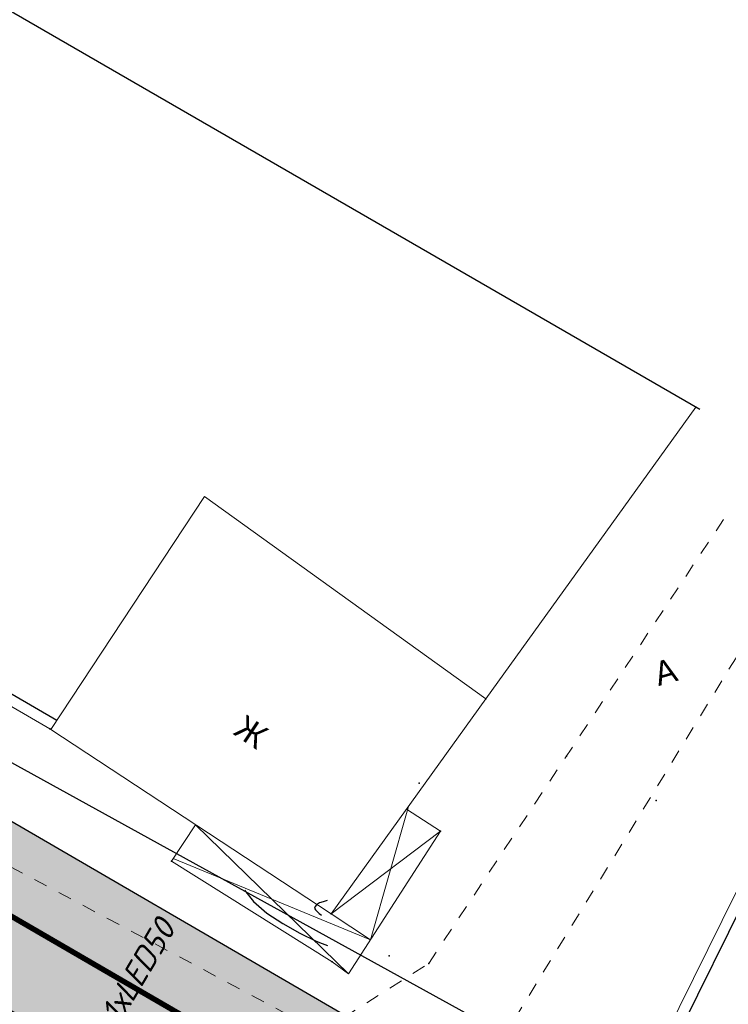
# Model space of a CAD drawing. Extents: x 4085 to 16701, y -65 to 10948.
# Tile 137 of 256: x 14867 to 14893, y 10893 to 10929. Entities that reach past the tile are written whole.
import ezdxf
from ezdxf.xclip import XClip

# ---------------------------------------------------------------- set-up
doc = ezdxf.new("R2010")
doc.units = 0
doc.header["$MEASUREMENT"] = 0
doc.header["$XCLIPFRAME"] = 0
for name, pattern in [('ACAD_ISO03W100', [30, 12, -18]), ('CONTI', [0]), ('STRIHSMALL', [1, 0.5, -0.5]), ('ДОРОГИ_СТРОЯЩ', [9, 8, -1])]:
    doc.linetypes.add(name, pattern=pattern)
doc.layers.get('0').update_dxf_attribs({"color": 250, "linetype": 'CONTI'})
for name, color, linetype in [('(007) Здания', 7, 'Continuous'), ('(013) Газ', 30, 'ИК_Газопровод -------г--------'), ('(025) Дорога', 7, 'Continuous'), ('(040) Ограда', 7, 'Continuous'), ('GORIZDEFAULT', 32, 'CONTI'), ('PI_TTDEFAULT', 5, 'CONTI'), ('Трассы.Дискретная модель.Подошвы откосов', 7, 'Continuous')]:
    doc.layers.add(name, color=color, linetype=linetype)
doc.layers.add('.', color=7, linetype='Continuous', lineweight=15)
doc.layers.add('0ZG - GOR-INCE', color=5, linetype='Continuous', lineweight=15)
doc.styles.add('BM-431', font='txt')
doc.styles.add('ISOCPEUR_0001', font='isocpeur.TTF', dxfattribs={"height": 0.2})
doc.styles.add('P-131', font='txt')
doc.styles.get("Standard").update_dxf_attribs({"font": 'times.ttf'})
doc.linetypes.add('ИК_Газопровод -------г--------', pattern='A,9,-0.6,["Г",Standard,S=1.199999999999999,R=0,X=0,Y=-0.6],-1.199999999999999', length=10.8)
doc.linetypes.add('ОГРАДА_ГЛИН', pattern='A,4,["|",Standard,S=0.8,R=0,X=0,Y=-0.8],0.5,["|",Standard,S=0.8,R=0,X=0,Y=-0.8],3.5', length=8)
pattern_1 = [(0, (0, 0), (0, 0.125), []), (90, (0, 0), (-0.125, 7.654042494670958e-18), [])]

# ---------------------------------------------------------------- blocks, each defined once
blk = doc.blocks.new('DWQDWQDWQDW')
at = {"layer": '(013) Газ', "color": 253, "elevation": -293.957, "flags": 128}
blk.add_lwpolyline([(16593.83506903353, 8974.110468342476), (16588.96545963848, 8968.736761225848), (16632.98667265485, 8943.083242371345), (16704.89038168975, 8901.987053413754), (16713.49512867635, 8898.601605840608), (16716.29561868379, 8902.06056614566), (16753.91639659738, 8891.037372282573), (16792.22739751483, 8888.710553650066), (16830.89549945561, 8890.879287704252), (16830.50853180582, 8918.83143865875)], dxfattribs=at)
at = {"layer": '(040) Ограда', "color": 253, "linetype": 'ОГРАДА_ГЛИН', "ltscale": 0.5, "flags": 128}
for points, elevation in [([(16596.80536591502, 8965.485493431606), (16599.34974047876, 8963.900704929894), (16600.31118395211, 8965.006225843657), (16612.68846689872, 8957.406120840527)], 0.3179999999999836), ([(16638.84357138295, 8952.478358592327), (16634.09116739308, 8943.390887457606), (16685.11549890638, 8916.714292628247), (16707.7788689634, 8904.853836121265)], -0.08299999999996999)]:
    blk.add_lwpolyline(points, dxfattribs=dict(at, elevation=elevation))
at = {"color": 253, "linetype": 'STRIHSMALL'}
for points, elevation in [([(16595.2145306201, 8979.329948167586), (16592.42023762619, 8975.582421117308), (16587.30978816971, 8968.678384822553), (16587.35344386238, 8965.363180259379), (16622.06385639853, 8945.769506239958), (16626.07367166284, 8948.193775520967), (16637.39842922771, 8964.418930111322)], -293.957), ([(16639.74355949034, 8962.477323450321), (16628.67710473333, 8945.32549445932), (16628.14926993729, 8942.182328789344)], -0.1619999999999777)]:
    blk.add_lwpolyline(points, dxfattribs=dict(at, elevation=elevation))
at = {"color": 253, "linetype": 'Continuous'}
for points, elevation in [([(16628.39032791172, 8957.823742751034), (16638.38074433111, 8971.044060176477)], 0.08600000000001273), ([(16596.59388913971, 8965.145967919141), (16599.42775667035, 8963.38086590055), (16600.39064279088, 8964.4880456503), (16612.42023141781, 8957.101437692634), (16622.54498668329, 8950.08860306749), (16628.39032791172, 8957.823742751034), (16618.27322770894, 8965.469099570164), (16612.45888584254, 8957.074663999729)], 0.3179999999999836), ([(16616.75189161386, 8952.150313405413), (16622.54584894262, 8948.332587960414), (16623.13795078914, 8947.880313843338), (16626.61821718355, 8953.025197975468), (16625.39130953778, 8953.855141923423)], 0.132000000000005), ([(16623.96596707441, 8949.104371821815), (16625.46765729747, 8953.956172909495)], 0.132000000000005), ([(16616.75189161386, 8952.150313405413), (16617.66503663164, 8953.468663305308)], 0.132000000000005), ([(16617.66503663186, 8953.468663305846), (16623.13795078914, 8947.880313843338)], 0.132000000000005), ([(16622.54498668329, 8950.08860306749), (16626.61821718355, 8953.025197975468)], -1.173999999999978), ([(16638.48911539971, 8952.663725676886), (16633.55132377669, 8943.221759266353), (16684.93017111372, 8916.359816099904), (16707.59339910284, 8904.499433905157)], -0.08299999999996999), ([(16616.82362747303, 8952.253881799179), (16623.96596707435, 8949.104371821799)], 0.132000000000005), ([(16622.54498668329, 8950.08860306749), (16623.96596707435, 8949.104371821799)], -1.173999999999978)]:
    blk.add_lwpolyline(points, dxfattribs=dict(at, elevation=elevation))
at = {"layer": 'GORIZDEFAULT', "color": 253}
for points in [[(16619.39820156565, 8951.028732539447, 0.04300000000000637), (16619.72448666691, 8950.607146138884, 0.04300000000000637), (16620.19884154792, 8950.172303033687, 0.04300000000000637), (16620.77716286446, 8949.774756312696, 0.04300000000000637), (16621.38918312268, 8949.406607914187, 0.04300000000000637), (16621.98362964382, 8949.106220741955, 0.04300000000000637)], [(16622.41695444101, 8950.582272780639, -0.9569999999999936), (16622.26207827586, 8950.542105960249, -0.9569999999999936), (16622.12907255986, 8950.497278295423, -0.9569999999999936), (16622.02044646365, 8950.438114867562, -0.9569999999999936), (16621.96524002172, 8950.37214404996, -0.9569999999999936), (16621.94875287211, 8950.316213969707, -0.9569999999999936), (16621.9760053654, 8950.250967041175, -0.9569999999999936), (16622.03480831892, 8950.183568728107, -0.9569999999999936), (16622.10580095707, 8950.109003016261, -0.9569999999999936), (16622.19364218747, 8950.049139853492, -0.9569999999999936)], [(16622.41695444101, 8950.582272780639, -0.9569999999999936), (16622.26207827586, 8950.542105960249, -0.9569999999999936), (16622.12907255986, 8950.497278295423, -0.9569999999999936), (16622.02044646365, 8950.438114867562, -0.9569999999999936), (16621.96524002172, 8950.37214404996, -0.9569999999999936), (16621.94875287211, 8950.316213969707, -0.9569999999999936), (16621.9760053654, 8950.250967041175, -0.9569999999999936), (16622.03480831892, 8950.183568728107, -0.9569999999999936), (16622.10580095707, 8950.109003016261, -0.9569999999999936), (16622.19364218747, 8950.049139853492, -0.9569999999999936)], [(16621.98362964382, 8949.106220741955, 0.04300000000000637), (16622.19301104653, 8949.015892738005, 0.04300000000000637), (16622.39020276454, 8948.932732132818, 0.04300000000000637)]]:
    blk.add_polyline3d(points, dxfattribs=at)
at = {"layer": 'PI_TTDEFAULT', "color": 253}
for p in [(16628.39032791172, 8957.823742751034, 0.08600000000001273), (16612.42023141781, 8957.101437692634, 0.3709999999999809), (16631.28589395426, 8955.661406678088, -0.1049999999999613), (16625.87988216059, 8954.796572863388, 0.5769999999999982), (16634.52667361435, 8953.960512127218, -0.1619999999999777), (16626.61821718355, 8953.025197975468, 0.1150000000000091), (16616.75189161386, 8952.150313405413, 0.132000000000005), (16622.54498668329, 8950.08860306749, -1.173999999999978), (16624.63025516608, 8948.501263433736, 0.08300000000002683), (16622.54584894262, 8948.332587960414, 0.1829999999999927), (16626.07367166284, 8948.193775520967, 0.06099999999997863)]:
    blk.add_point(p, dxfattribs=at)
at = {"layer": '(007) Здания', "color": 253, "extrusion": (-0.008993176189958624, 0.006310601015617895, 0.9999396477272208), "style": 'P-131'}
blk.add_text('Ж', height=0.8800000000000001, rotation=324.9439057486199, dxfattribs=at).set_placement((16615.76964011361, 8959.387459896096, -386.8750350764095))
at = {"layer": '(025) Дорога', "color": 253, "linetype": 'ДОРОГИ_СТРОЯЩ', "extrusion": (-0.01063456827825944, -0.002758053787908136, 0.9999396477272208), "style": 'BM-431'}
blk.add_text('A', height=0.8750000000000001, rotation=14.53837778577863, dxfattribs=at).set_placement((16630.64587246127, 8956.80805920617, -495.5492806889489))
blk = doc.blocks.new('A$C10aa157c')
at = {"layer": '.', "linetype": 'Continuous', "lineweight": 30}
h = blk.add_hatch(color=250, dxfattribs=at)
h.dxf.hatch_style = 1
h.set_gradient(color1=(51, 51, 51), color2=(51, 51, 51), one_color=1, tint=0.2000000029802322)
h.paths.add_polyline_path([(126.3564412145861, 68.20969362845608), (126.3564412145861, 60.14543646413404), (119.190363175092, 53.78011422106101), (110.3653580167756, 45.94123759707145), (106.847521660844, 42.81649322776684), (94.26823584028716, 34.09151423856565), (81.49136426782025, 25.8405171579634), (68.1531967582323, 18.71887362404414), (54.41717788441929, 12.70042121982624), (39.59489175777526, 7.245631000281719), (31.13926828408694, 4.844249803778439), (16.35809187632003, -0.8275857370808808), (-9.85552003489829, -9.365117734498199), (-35.18806824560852, -13.55421015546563), (-54.19099913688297, -14.59647169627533), (-95.5330705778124, -13.00509478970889), (-121.5786835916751, -11.4494461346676), (-152.6168759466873, -8.83250263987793), (-167.191083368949, -6.334225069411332), (-181.4666888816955, -2.658901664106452), (-195.3861565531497, 1.845916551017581), (-209.283288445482, 7.147417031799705), (-222.8586848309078, 13.14382019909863), (-235.9913293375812, 20.1400053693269), (-249.2146866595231, 27.01673148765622), (-262.5300769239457, 33.8880007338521), (-275.0897990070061, 41.17238829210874), (-288.1342465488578, 48.80726432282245), (-301.1224152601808, 56.35420234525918), (-314.0463051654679, 63.27474337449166), (-326.7495747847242, 69.02075895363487), (-341.2934258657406, 74.8761134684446), (-369.0938269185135, 86.0685550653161), (-366.8530132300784, 91.63441115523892), (-339.0526121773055, 80.44196955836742), (-324.3917479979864, 74.53950556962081), (-311.3907699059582, 68.65882879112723), (-298.1981247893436, 61.59437354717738), (-285.1116180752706, 53.99029499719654), (-272.0692668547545, 46.35664593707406), (-259.6474788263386, 39.15225737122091), (-246.4547890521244, 32.34430644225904), (-233.1965844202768, 25.44945819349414), (-220.2324603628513, 18.54304932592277), (-207.0003452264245, 12.69827729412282), (-193.3918239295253, 7.506876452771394), (-179.793426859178, 3.105967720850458), (-165.9341270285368, -0.4621757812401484), (-151.8565753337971, -2.875317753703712), (-121.1477076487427, -5.464494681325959), (-95.23877946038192, -7.011979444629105), (-54.24000764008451, -8.590141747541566), (-35.84375756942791, -7.581155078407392), (-11.28211946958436, -3.519543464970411), (14.35296780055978, 4.829568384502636), (29.24111810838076, 10.54245196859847), (37.73652797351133, 12.955132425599), (52.17507667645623, 18.26870238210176), (65.53231555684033, 24.12119189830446), (78.44565693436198, 31.01600815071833), (90.93007085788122, 39.07814309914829), (103.1321093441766, 47.54146374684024), (106.3807575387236, 50.42709972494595), (115.20576269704, 58.26597634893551), (120.3564412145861, 62.84110494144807), (120.3564412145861, 68.20969362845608)])
at = {"linetype": 'Continuous'}
h = blk.add_hatch(color=256, dxfattribs=at)
h.dxf.hatch_style = 1
h.set_gradient(color1=(196, 196, 196), color2=(179, 179, 179), one_color=1, tint=0.699999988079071, name='SPHERICAL')
edge = h.paths.add_edge_path()
edge.add_line((-329.6939609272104, -123.8959480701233), (-413.5123903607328, -4.99904155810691))
edge.add_line((-413.5123903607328, -4.99904155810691), (-355.7886663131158, 33.28476060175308))
edge.add_line((-355.7886663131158, 33.28476060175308), (-335.031477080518, 75.58643090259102))
edge.add_line((-335.031477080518, 75.58643090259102), (-290.265852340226, 52.29770563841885))
edge.add_arc((-35.22096130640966, 435.710675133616), 460.4925641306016, 236.3682958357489, 253.1961533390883)
edge.add_arc((23.16678665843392, 1743.610821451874), 1759.185429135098, 263.7500878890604, 266.8247429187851)
edge.add_line((-74.2750708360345, -12.87386635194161), (-37.8087558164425, -12.38197344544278))
edge.add_line((-37.8087558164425, -12.38197344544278), (-8.681647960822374, -7.258780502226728))
edge.add_line((-8.681647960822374, -7.258780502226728), (21.71312455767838, 1.674478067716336))
edge.add_line((21.71312455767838, 1.674478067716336), (73.82824807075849, 22.10592837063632))
edge.add_line((73.82824807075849, 22.10592837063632), (122.4104008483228, 60.65294329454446))
edge.add_line((122.4104008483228, 60.65294329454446), (125.2745590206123, 27.75500045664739))
edge.add_line((125.2745590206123, 27.75500045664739), (114.748125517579, 2.379272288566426))
edge.add_line((114.748125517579, 2.379272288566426), (116.6623456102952, -0.02417328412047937))
edge.add_line((116.6623456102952, -0.02417328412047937), (116.2891382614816, -3.732436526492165))
edge.add_line((116.2891382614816, -3.732436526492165), (111.2584338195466, -27.65741119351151))
edge.add_line((111.2584338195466, -27.65741119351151), (112.8600939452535, -27.92515144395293))
edge.add_line((112.8600939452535, -27.92515144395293), (106.1017429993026, -65.58583641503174))
edge.add_line((106.1017429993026, -65.58583641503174), (101.2804055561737, -90.48027766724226))
edge.add_line((101.2804055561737, -90.48027766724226), (98.81490888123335, -96.13533966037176))
edge.add_line((98.81490888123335, -96.13533966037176), (53.13542081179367, -97.30507864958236))
edge.add_line((53.13542081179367, -97.30507864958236), (30.09047449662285, -97.89520286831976))
edge.add_line((30.09047449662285, -97.89520286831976), (12.28662535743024, -98.29843708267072))
edge.add_line((12.28662535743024, -98.29843708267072), (-62.51886126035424, -99.99268484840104))
edge.add_line((-62.51886126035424, -99.99268484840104), (-93.46711186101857, -101.1777100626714))
edge.add_line((-93.46711186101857, -101.1777100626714), (-93.73522817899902, -109.8933634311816))
edge.add_line((-93.73522817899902, -109.8933634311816), (-152.9130991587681, -112.2181400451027))
edge.add_line((-152.9130991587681, -112.2181400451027), (-153.085833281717, -120.2735644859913))
edge.add_line((-153.085833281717, -120.2735644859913), (-196.6151896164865, -120.663996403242))
edge.add_line((-196.6151896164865, -120.663996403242), (-196.010272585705, -100.2536491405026))
edge.add_line((-196.010272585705, -100.2536491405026), (-236.8828322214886, -97.89520286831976))
edge.add_line((-236.8828322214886, -97.89520286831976), (-266.6043384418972, -99.72434434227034))
edge.add_line((-266.6043384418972, -99.72434434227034), (-280.8519175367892, -100.7559259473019))
edge.add_line((-280.8519175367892, -100.7559259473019), (-292.7545044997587, -102.6790545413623))
edge.add_line((-292.7545044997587, -102.6790545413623), (-308.6164820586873, -109.5958216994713))
edge.add_line((-308.6164820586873, -109.5958216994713), (-329.6939609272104, -123.8959480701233))
blk.add_lwpolyline([(-373.7944340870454, 108.5221690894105), (-373.7944340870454, 37.87383067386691), (-338.7973859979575, -11.84971716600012), (-296.1668647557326, 12.1688909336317), (-278.1502265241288, 12.66864525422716), (-222.2923186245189, -17.35473897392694), (-192.3131233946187, -27.41567740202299), (-152.841873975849, -36.13979106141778), (-88.61392933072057, -37.22940865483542), (-24.38736609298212, -36.59652979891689), (-4.075459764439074, -35.34637554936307), (26.99026940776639, -25.76186857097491), (74.74103602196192, -7.278631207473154), (109.4043596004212, 7.298652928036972), (135.566190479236, 19.46775833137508), (110.1840137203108, 64.19822788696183), (9.488295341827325, 20.69822151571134), (-104.2532370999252, 13.96907995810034), (-207.6545405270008, 33.67587202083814), (-251.5703695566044, 64.2554686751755), (-301.8282399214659, 93.33502415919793), (-373.7944340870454, 108.5221690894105)], dxfattribs=at)
at = {"linetype": 'Continuous', "elevation": -1.620999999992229}
blk.add_lwpolyline([(-262.5300769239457, 33.8880007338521), (-275.0897990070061, 41.17238829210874), (-288.1342465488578, 48.80726432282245), (-301.1224152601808, 56.35420234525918), (-314.0463051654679, 63.27474337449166), (-326.7495747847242, 69.02075895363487), (-341.2934258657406, 74.8761134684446), (-369.0938269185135, 86.0685550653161), (-366.8530132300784, 91.63441115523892), (-339.0526121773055, 80.44196955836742), (-324.3917479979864, 74.53950556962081), (-311.3907699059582, 68.65882879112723), (-298.1981247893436, 61.59437354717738), (-285.1116180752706, 53.99029499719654), (-272.0692668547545, 46.35664593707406), (-259.6474788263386, 39.15225737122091)], dxfattribs=at)
at = {"color": 7, "linetype": 'ACAD_ISO03W100', "ltscale": 0.2, "true_color": 0xffffff, "const_width": 0.2, "elevation": -1.620999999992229}
blk.add_lwpolyline([(-367.9734200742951, 88.8514831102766), (-340.1730190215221, 77.6590415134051), (-325.5706613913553, 71.78013226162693), (-312.7185375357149, 65.96678608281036), (-299.6602700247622, 58.97428794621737), (-286.6229323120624, 51.39877966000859), (-273.5795329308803, 43.76451711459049), (-261.0887778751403, 36.5201290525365), (-247.8347378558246, 29.68051896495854), (-234.593956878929, 22.79473178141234), (-221.5455725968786, 15.84343476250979), (-208.1418168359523, 9.922847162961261), (-194.3889902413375, 4.676396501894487), (-180.6300578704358, 0.2235330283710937), (-166.5626051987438, -3.398200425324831), (-152.2367256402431, -5.853910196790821), (-121.3631956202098, -8.456970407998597), (-95.38592501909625, -10.00853711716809), (-54.21550338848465, -11.59330672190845)], dxfattribs=at)
at = {"layer": '0ZG - GOR-INCE', "linetype": 'Continuous', "rotation": 1.343740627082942}
blk.add_blockref('DWQDWQDWQDW', (-16693.37190173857, -9279.936333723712, -1.219999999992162), dxfattribs=at)
blk = doc.blocks.new('7м')
at = {"layer": '.', "lineweight": 30}
h = blk.add_hatch(dxfattribs=at)
h.set_pattern_fill('NET', color=2)
h.set_pattern_definition(pattern_1)
edge = h.paths.add_edge_path()
edge.add_ellipse((1588.85175954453, -6995.365468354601), major_axis=(-1.399389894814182, -0.1881766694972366), ratio=0.5335890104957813, start_angle=-34.949835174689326, end_angle=180, ccw=False)
edge.add_arc((1586.18111601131, -6993.30175665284), 2.313932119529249, -50.68375688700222, -49.33296428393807)
edge.add_ellipse((1588.85175954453, -6995.365468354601), major_axis=(-1.399389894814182, -0.1881766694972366), ratio=0.5335890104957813, start_angle=-180, end_angle=-34.949835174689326, ccw=False)
edge = h.paths.add_edge_path(flags=16)
edge.add_ellipse((1588.943067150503, -6995.353190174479), major_axis=(-1.14631251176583, -0.1541452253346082), ratio=0.3472505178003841, start_angle=0, end_angle=360)
h.paths.add_polyline_path([(1588.509098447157, -6995.665277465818, 1), (1588.44207168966, -6995.166827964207, 1)], flags=0)
h.paths.add_polyline_path([(1588.492838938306, -6995.544362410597, 1), (1588.458331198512, -6995.287743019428, 1)], flags=0)
h.paths.add_polyline_path([(1589.07878447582, -6995.600364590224, 1), (1589.011757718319, -6995.101915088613, 1)], flags=0)
h.paths.add_polyline_path([(1589.063738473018, -6995.488473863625, 1), (1589.026803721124, -6995.213805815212, 1)], flags=0)
h.paths.add_polyline_path([(1589.658403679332, -6995.522422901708, 1), (1589.591376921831, -6995.023973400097, 1)], flags=0)
h.paths.add_polyline_path([(1589.643558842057, -6995.412028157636, 1), (1589.606221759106, -6995.134368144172, 1)], flags=0)
h = blk.add_hatch(dxfattribs=at)
h.set_pattern_fill('NET', color=2)
h.set_pattern_definition(pattern_1)
edge = h.paths.add_edge_path()
edge.add_ellipse((1588.85175954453, -6995.365468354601), major_axis=(-1.399389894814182, -0.1881766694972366), ratio=0.5335890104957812, start_angle=5.807238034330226, end_angle=37.642237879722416, ccw=False)
edge.add_line((1587.469710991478, -6995.628231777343), (1586.411253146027, -6995.7702452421))
edge.add_arc((1586.720157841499, -6998.570465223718), 2.817206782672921, 67.35168919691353, 96.29509850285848, ccw=False)
h = blk.add_hatch(dxfattribs=at)
h.set_pattern_fill('NET', color=2)
h.set_pattern_definition(pattern_1)
edge = h.paths.add_edge_path()
edge.add_ellipse((1588.85175954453, -6995.365468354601), major_axis=(-1.399389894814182, -0.1881766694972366), ratio=0.5335890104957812, start_angle=-34.94983514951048, end_angle=-6.815792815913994, ccw=False)
edge.add_arc((1586.18111601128, -6993.301756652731), 2.313932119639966, 280.1495201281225, 309.31624310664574, ccw=False)
edge.add_line((1586.58887147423, -6995.579478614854), (1587.450343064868, -6995.463698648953))
h = blk.add_hatch(color=2, dxfattribs=at)
h.dxf.hatch_style = 1
h.paths.add_polyline_path([(1588.605049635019, -6995.416052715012, 1), (1588.346120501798, -6995.416052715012, 1)])
h.paths.add_polyline_path([(1588.906700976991, -6995.351139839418, 1), (1589.183841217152, -6995.351139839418, 1)])
h.paths.add_polyline_path([(1589.76496986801, -6995.273198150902, 1), (1589.484810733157, -6995.273198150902, 1)])
at = {"lineweight": 30}
for points in [[(1587.611713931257, -6995.448307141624), (1584.849391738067, -6995.824219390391)], [(1587.646470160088, -6995.61059654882), (1584.868790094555, -6995.969604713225)], [(1585.637342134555, -6996.037547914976), (1584.897279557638, -6995.647340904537)], [(1585.517618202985, -6995.50728062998), (1585.017003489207, -6996.177608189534)], [(1587.450343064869, -6995.463698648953), (1586.389209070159, -6995.606312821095)], [(1587.469710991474, -6995.628231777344), (1586.411253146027, -6995.7702452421)]]:
    blk.add_lwpolyline(points, dxfattribs=at)
for points in [[(1586.389209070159, -6995.606312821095, 0.1501497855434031), (1587.64722392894, -6995.09195480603)], [(1586.411253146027, -6995.7702452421, -0.1269651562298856), (1587.804989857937, -6995.970504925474)]]:
    blk.add_lwpolyline(points, format="xyb", dxfattribs=at)
blk.add_lwpolyline([(1585.18098665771, -6995.761523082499), (1585.329760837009, -6995.741945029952), (1585.353635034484, -6995.923365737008), (1585.204860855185, -6995.942943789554)], close=True)
for centre, radius in [((1585.267310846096, -6995.842444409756), 0.4183163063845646), ((1588.475585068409, -6995.416052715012), 0.1294645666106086), ((1589.045271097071, -6995.351139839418), 0.1385701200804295), ((1589.624890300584, -6995.273198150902), 0.1400795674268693)]:
    blk.add_circle(centre, radius, dxfattribs=at)
at = {"color": 3, "lineweight": 30}
for centre in [(1588.475585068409, -6995.416052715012), (1589.045271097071, -6995.351139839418), (1589.624890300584, -6995.273198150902)]:
    blk.add_circle(centre, 0.2514679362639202, dxfattribs=at)
at = {"color": 5, "lineweight": 30}
for centre, major_axis, ratio in [((1588.85175954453, -6995.365468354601), (-1.399389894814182, -0.1881766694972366), 0.5335890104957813), ((1588.943067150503, -6995.353190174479), (-1.14631251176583, -0.1541452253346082), 0.3472505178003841)]:
    blk.add_ellipse(centre, major_axis=major_axis, ratio=ratio, start_param=-3.141592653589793, end_param=3.141592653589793, dxfattribs=at)
blk = doc.blocks.new('*U1787')
at = {"layer": 'Трассы.Дискретная модель.Подошвы откосов', "color": 0, "linetype": 'Continuous', "xscale": -0.3965507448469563, "yscale": 0.3965507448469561, "zscale": 0.3965507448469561, "rotation": 94.29743375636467}
blk.add_blockref('7м', (-2813.491954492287, 418.9963323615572), dxfattribs=at)
at = {"linetype": 'Continuous', "insert": (0.5621090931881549, 6.556896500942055, 4.82216602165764), "char_height": 0.8588382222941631, "attachment_point": 9, "rotation": 90.25476409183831, "style": 'ISOCPEUR_0001'}
blk.add_mtext_dynamic_manual_height_columns('\\pi-1.71768,l1.71768,t1.71768,6.87071;{\\fISOCPEUR|b0|i1|c204|p34;\\C6;№^I1хLED50}', width=10.47414019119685, gutter_width=1.051343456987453, heights=[0], dxfattribs=at)
blk = doc.blocks.new('*U1788')
at = {"color": 0, "linetype": 'ByBlock', "lineweight": -2, "transparency": 16777216, "rotation": 329.2539835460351}
blk.add_blockref('*U1787', (14859.91329357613, 10696.83701758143, -36.59046484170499), dxfattribs=at)

msp = doc.modelspace()

# ---------------------------------------------------------------- block references
at = {"linetype": 'Continuous'}
ref = msp.add_blockref('A$C10aa157c', (15163.26248192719, 10839.00416148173, 0.1769999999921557), dxfattribs=at)
XClip(ref).set_block_clipping_path([(-373.7944340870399, 108.52216908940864), (-301.8282399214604, 93.33502415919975), (-251.57036955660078, 64.25546867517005), (-207.6545405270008, 33.67587202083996), (-104.25323709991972, 13.969079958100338), (9.488295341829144, 20.69822151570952), (110.18401372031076, 64.19822788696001), (135.5661904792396, 19.467758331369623), (74.7410360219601, -7.278631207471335), (26.99026940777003, -25.76186857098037), (-4.075459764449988, -35.34637554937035), (-88.61392933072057, -37.22940865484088), (-152.84187397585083, -36.1397910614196), (-192.31312339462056, -27.415677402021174), (-222.2923186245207, -17.35473897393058), (-278.15022652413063, 12.668645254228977), (-296.17026621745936, 12.384943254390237), (-338.7973859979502, -11.849717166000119), (-373.7944340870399, 37.873830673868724)])

# ---------------------------------------------------------------- next in the draw order: block references
at = {"color": 1, "lineweight": 40}
msp.add_blockref('*U1788', (8.579928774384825, 193.7864667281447, 45.94299745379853), dxfattribs=at)

doc.saveas('drawing.dxf')
